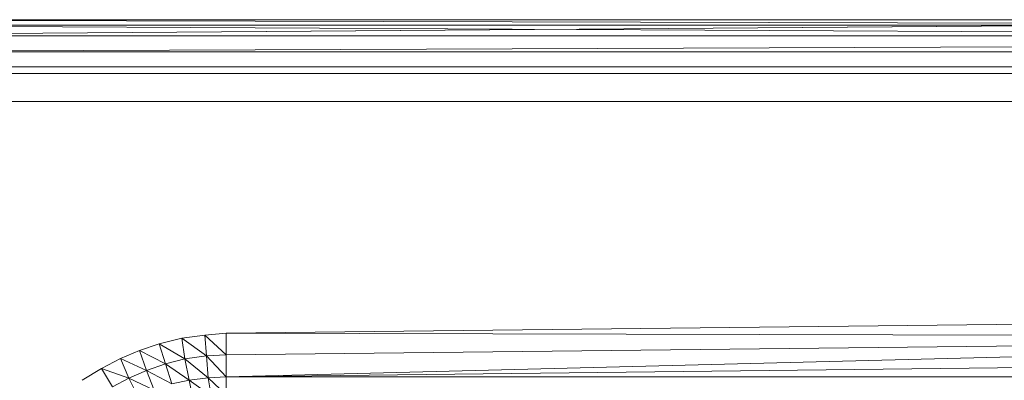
# Model space of a CAD drawing. Header units: metres. Extents: x 391.1 to 427.5, y 12.7 to 28.4.
# Tile 61 of 222: x 409.5306 to 409.7138, y 14.9135 to 14.9806. Entities that reach past the tile are written whole.
import ezdxf

# ---------------------------------------------------------------- set-up
doc = ezdxf.new("R2010")
doc.units = ezdxf.units.M
doc.layers.add('02_MOBILIARIO', color=7, linetype='Continuous', lineweight=18)
doc.layers.add('Mobiliario', color=7, linetype='Continuous', lineweight=18)

# ---------------------------------------------------------------- blocks, each defined once
blk = doc.blocks.new('Family - Plats de dutxa PS-1-153666-01_ENLLUMENAT_PS1')
at = {"layer": '02_MOBILIARIO', "color": 253, "true_color": 0xaaaaaa}
for p, q in [((0.81, 0.80026), (0.01, 0.80026)), ((0.81, 0.80026), (0.01, 0.80026)), ((0.02, 0.80026), (0.51, 0.80026)), ((0.02, 0.80026), (0.51, 0.80026)), ((0.41, 0.79926), (0.02, 0.80026)), ((0.41, 0.80026), (0.02, 0.80026)), ((0.41, 0.79926), (0.02, 0.80026)), ((0.41, 0.80026), (0.02, 0.79726)), ((0.02, 0.79726), (0.41, 0.80026)), ((0.02, 0.80026), (0.41, 0.80026)), ((0.02, 0.80026), (0.41, 0.79926)), ((0.02, 0.80026), (0.41, 0.79926)), ((0.41, 0.79926), (0.02, 0.79926)), ((0.41, 0.79726), (0.02, 0.79926)), ((0.41, 0.79726), (0.02, 0.79926)), ((0.41, 0.79926), (0.02, 0.79926)), ((0.51, 0.79726), (0.02, 0.79726)), ((0.02, 0.79726), (0.41, 0.79726)), ((0.02, 0.79726), (0.41, 0.79726)), ((0.41, 0.79726), (0.02, 0.79726)), ((0.8, 0.79726), (0.021, 0.79426)), ((0.021, 0.79426), (0.8, 0.79726)), ((0.021, 0.79426), (0.41, 0.79426)), ((0.41, 0.79426), (0.021, 0.79426)), ((0.022, 0.79026), (0.41, 0.79026)), ((0.41, 0.79026), (0.022, 0.79026)), ((0.038, 0.79146), (0.79, 0.79146)), ((0.79, 0.78506), (0.038, 0.78506)), ((0.41, 0.74526), (0.11556, 0.74189)), ((0.11556, 0.74189), (0.41, 0.74526)), ((0.1031, 0.73991), (0.10734, 0.74094)), ((0.1031, 0.73991), (0.10734, 0.74094)), ((0.10734, 0.74094), (0.11159, 0.74155)), ((0.10734, 0.74094), (0.11159, 0.74155)), ((0.11193, 0.73766), (0.10734, 0.74094)), ((0.10789, 0.73711), (0.10734, 0.74094)), ((0.10734, 0.74094), (0.11193, 0.73766)), ((0.10734, 0.74094), (0.10789, 0.73711)), ((0.11159, 0.74155), (0.11556, 0.74189)), ((0.11159, 0.74155), (0.11556, 0.74189)), ((0.11556, 0.73785), (0.11159, 0.74155)), ((0.11193, 0.73766), (0.11159, 0.74155)), ((0.11159, 0.74155), (0.11556, 0.73785)), ((0.11159, 0.74155), (0.11193, 0.73766)), ((0.11556, 0.74189), (0.11556, 0.73785)), ((0.41, 0.74122), (0.11556, 0.74189)), ((0.11556, 0.73785), (0.11556, 0.74189)), ((0.11556, 0.74189), (0.41, 0.74122)), ((0.41, 0.74122), (0.11556, 0.73785)), ((0.41, 0.74122), (0.11556, 0.7338)), ((0.41, 0.74122), (0.11556, 0.73785)), ((0.11556, 0.7338), (0.41, 0.74122)), ((0.0959, 0.73717), (0.09941, 0.73868)), ((0.0959, 0.73717), (0.09941, 0.73868)), ((0.09941, 0.73868), (0.1031, 0.73991)), ((0.09941, 0.73868), (0.1031, 0.73991)), ((0.10428, 0.73618), (0.09941, 0.73868)), ((0.10075, 0.73496), (0.09941, 0.73868)), ((0.09941, 0.73868), (0.10428, 0.73618)), ((0.09941, 0.73868), (0.10075, 0.73496)), ((0.1031, 0.73991), (0.10428, 0.73618)), ((0.10789, 0.73711), (0.1031, 0.73991)), ((0.10428, 0.73618), (0.1031, 0.73991)), ((0.1031, 0.73991), (0.10789, 0.73711)), ((0.09236, 0.73534), (0.0959, 0.73717)), ((0.09236, 0.73534), (0.0959, 0.73717)), ((0.10075, 0.73496), (0.0959, 0.73717)), ((0.09742, 0.73353), (0.0959, 0.73717)), ((0.0959, 0.73717), (0.10075, 0.73496)), ((0.0959, 0.73717), (0.09742, 0.73353)), ((0.10789, 0.73711), (0.10428, 0.73618)), ((0.10428, 0.73618), (0.10789, 0.73711)), ((0.11193, 0.73766), (0.10789, 0.73711)), ((0.10789, 0.73711), (0.11193, 0.73766)), ((0.1122, 0.73356), (0.10789, 0.73711)), ((0.1087, 0.73312), (0.10789, 0.73711)), ((0.10789, 0.73711), (0.1122, 0.73356)), ((0.10789, 0.73711), (0.1087, 0.73312)), ((0.11556, 0.73785), (0.11193, 0.73766)), ((0.11193, 0.73766), (0.11556, 0.73785)), ((0.11193, 0.73766), (0.1122, 0.73356)), ((0.11556, 0.7338), (0.11193, 0.73766)), ((0.1122, 0.73356), (0.11193, 0.73766)), ((0.11193, 0.73766), (0.11556, 0.7338)), ((0.11556, 0.73785), (0.11556, 0.7338)), ((0.11556, 0.7338), (0.11556, 0.73785)), ((0.11556, 0.7338), (0.41, 0.73717)), ((0.11556, 0.7338), (0.41, 0.73717)), ((0.08876, 0.73312), (0.09236, 0.73534)), ((0.08876, 0.73312), (0.09236, 0.73534)), ((0.09236, 0.73534), (0.09439, 0.73188)), ((0.09742, 0.73353), (0.09236, 0.73534)), ((0.09439, 0.73188), (0.09236, 0.73534)), ((0.09236, 0.73534), (0.09742, 0.73353)), ((0.09742, 0.73353), (0.10075, 0.73496)), ((0.10075, 0.73496), (0.09742, 0.73353)), ((0.10075, 0.73496), (0.10428, 0.73618)), ((0.10428, 0.73618), (0.10075, 0.73496)), ((0.10545, 0.73245), (0.10075, 0.73496)), ((0.10214, 0.73129), (0.10075, 0.73496)), ((0.10075, 0.73496), (0.10545, 0.73245)), ((0.10075, 0.73496), (0.10214, 0.73129)), ((0.10428, 0.73618), (0.10545, 0.73245)), ((0.1087, 0.73312), (0.10428, 0.73618)), ((0.10545, 0.73245), (0.10428, 0.73618)), ((0.10428, 0.73618), (0.1087, 0.73312)), ((0.09439, 0.73188), (0.09742, 0.73353)), ((0.09742, 0.73353), (0.09439, 0.73188)), ((0.09742, 0.73353), (0.09918, 0.73002)), ((0.10214, 0.73129), (0.09742, 0.73353)), ((0.09918, 0.73002), (0.09742, 0.73353)), ((0.09742, 0.73353), (0.10214, 0.73129)), ((0.10545, 0.73245), (0.1087, 0.73312)), ((0.1087, 0.73312), (0.10545, 0.73245)), ((0.1087, 0.73312), (0.1122, 0.73356)), ((0.1122, 0.73356), (0.1087, 0.73312)), ((0.11275, 0.73024), (0.1087, 0.73312)), ((0.10938, 0.72979), (0.1087, 0.73312)), ((0.1087, 0.73312), (0.11275, 0.73024)), ((0.1087, 0.73312), (0.10938, 0.72979)), ((0.1122, 0.73356), (0.11556, 0.7338)), ((0.11556, 0.7338), (0.1122, 0.73356)), ((0.11556, 0.73043), (0.1122, 0.73356)), ((0.11275, 0.73024), (0.1122, 0.73356)), ((0.1122, 0.73356), (0.11556, 0.73043)), ((0.1122, 0.73356), (0.11275, 0.73024)), ((0.11556, 0.7338), (0.11556, 0.73043)), ((0.41, 0.7338), (0.11556, 0.7338)), ((0.11556, 0.73043), (0.11556, 0.7338)), ((0.11556, 0.7338), (0.41, 0.7338))]:
    blk.add_line(p, q, dxfattribs=at)
at = {"layer": 'Mobiliario', "color": 253, "true_color": 0xaaaaaa}
for p, q in [((0.79, 0.79146), (0.038, 0.79146)), ((0.038, 0.78506), (0.79, 0.78506))]:
    blk.add_line(p, q, dxfattribs=at)
blk = doc.blocks.new('LONDR55-XX_ZZ-ARQ-CAA-M3D-Londres55_ifc-1-01_ENLLUMENAT_PS1')
at = {"layer": '02_MOBILIARIO', "color": 253, "lineweight": 18, "true_color": 0xaaaaaa}
blk.add_blockref('Family - Plats de dutxa PS-1-153666-01_ENLLUMENAT_PS1', (409.45344, 14.18035), dxfattribs=at)

msp = doc.modelspace()

# ---------------------------------------------------------------- block references
at = {"lineweight": 5}
msp.add_blockref('LONDR55-XX_ZZ-ARQ-CAA-M3D-Londres55_ifc-1-01_ENLLUMENAT_PS1', (0, 0), dxfattribs=at)

doc.saveas('drawing.dxf')
